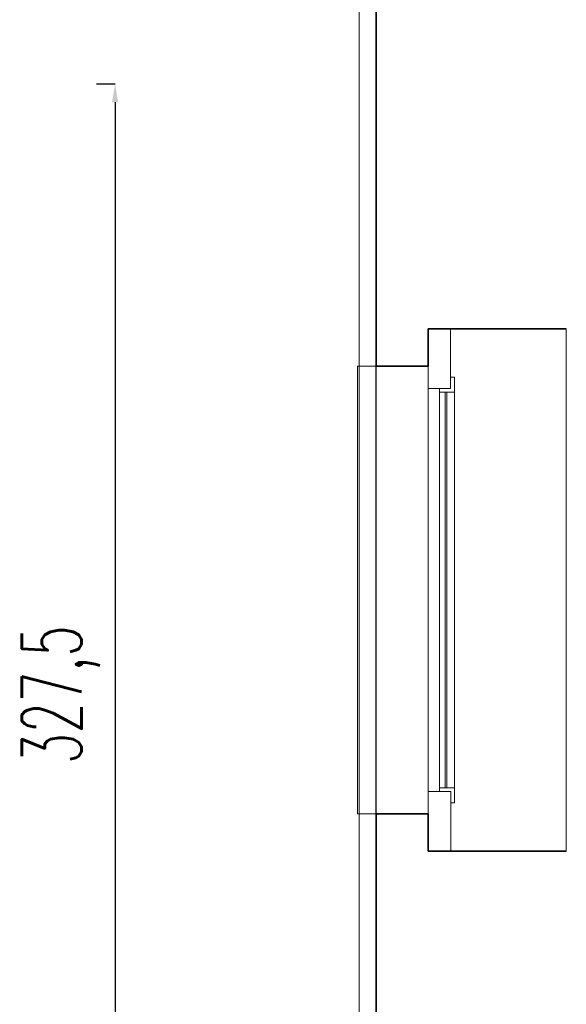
# Model space of a CAD drawing. Header units: millimetres. Extents: x 402 to 79005, y -7782 to 89952.
# Tile 183 of 256: x 26497 to 26644, y 29558 to 29822. Entities that reach past the tile are written whole.
import ezdxf

# ---------------------------------------------------------------- set-up
doc = ezdxf.new("R2010")
doc.units = ezdxf.units.MM
doc.header["$LTSCALE"] = 10
doc.linetypes.add('DASHED', pattern=[19.05, 12.7, -6.35])
doc.layers.get('0').update_dxf_attribs({"lineweight": 0})
doc.layers.get('Defpoints').update_dxf_attribs({"color": 253})
for name, color, linetype, lineweight in [('01 parter - ściany', 253, 'Continuous', 35), ('03-01_okna', 253, 'Continuous', 15), ('04-1_widok', 253, 'Continuous', 5), ('0_A_WYMIAROWANIE', 1, 'Continuous', 5), ('0_A_ŚCIANY ', 253, 'Continuous', 30)]:
    doc.layers.add(name, color=color, linetype=linetype, lineweight=lineweight)
doc.styles.add('SIMPLEXD', font='simplex.shx', dxfattribs={"width": 0.6})
doc.dimstyles.new('1-100', dxfattribs={"dimtxt": 16, "dimasz": 5, "dimexe": 0, "dimexo": 0, "dimgap": 5, "dimtad": 1, "dimdec": 1, "dimtxsty": 'SIMPLEXD', "dimcen": 5, "dimclrt": 256, "dimadec": 0, "dimazin": 0, "dimtfac": 1, "dimtdec": 0, "dimtix": 1, "dimtmove": 1, "dimatfit": 3, "dimldrblk": 'LP', "dimfxl": 0, "dimarcsym": 0})

# ---------------------------------------------------------------- blocks, each defined once
blk = doc.blocks.new('*D4049')
at = {"layer": '0_A_WYMIAROWANIE', "color": 0, "lineweight": -2}
for p, q in [((26517.71, 29805.04), (26522.71, 29805.04)), ((26522.71, 29800.04), (26522.71, 29482.5)), ((26517.71, 29477.5), (26522.71, 29477.5))]:
    blk.add_line(p, q, dxfattribs=at)
at = {"layer": '0_A_WYMIAROWANIE', "color": 0, "lineweight": 9}
for points in [[(26523.54, 29800.04), (26521.88, 29800.04), (26522.71, 29805.04)], [(26521.88, 29482.5), (26523.54, 29482.5), (26522.71, 29477.5)]]:
    blk.add_solid(points, dxfattribs=at)
at = {"layer": 'Defpoints', "color": 0, "lineweight": 9}
for p in [(26488.95, 29805.04), (26488.95, 29477.5), (26522.71, 29477.5)]:
    blk.add_point(p, dxfattribs=at)
at = {"layer": '0_A_WYMIAROWANIE', "insert": (26508.19, 29641.27), "char_height": 16, "attachment_point": 5, "rotation": 90, "style": 'SIMPLEXD'}
blk.add_mtext('327,5', dxfattribs=at)
blk = doc.blocks.new('LP')
for p, q in [((0, 1), (0, 0)), ((0, 0), (-1, 0)), ((0, -1), (0, 0)), ((0, 0), (1, 0))]:
    blk.add_line(p, q)
at = {"const_width": 0.2}
blk.add_lwpolyline([(0.707, 0.707), (-0.707, -0.707)], dxfattribs=at)

msp = doc.modelspace()

# ---------------------------------------------------------------- linework, layer by layer
at = {"color": 1, "lineweight": 0}
msp.add_lwpolyline([(25997.153, 29948.577), (25997.153, 29481.999), (26588.153, 29481.999), (26588.153, 30249.577)], dxfattribs=at)
at = {"layer": '01 parter - ściany'}
for p, q in [((26592.653, 29729.35), (26592.653, 29865.75)), ((26606.653, 29739.35), (26643.653, 29739.35)), ((26606.653, 29729.35), (26606.653, 29739.35)), ((26592.653, 29729.35), (26606.653, 29729.35)), ((26592.653, 29477.499), (26592.653, 29609.35)), ((26592.653, 29609.35), (26606.653, 29609.35)), ((26606.653, 29599.35), (26606.653, 29609.35)), ((26643.653, 29599.35), (26606.653, 29599.35))]:
    msp.add_line(p, q, dxfattribs=at)
at = {"layer": '03-01_okna', "linetype": 'Continuous', "lineweight": 0}
for p, q in [((26587.653, 29729.35), (26587.653, 29609.35)), ((26592.653, 29729.35), (26587.653, 29729.35)), ((26606.668, 29615.35), (26606.653, 29723.35)), ((26609.653, 29723.35), (26609.668, 29615.35)), ((26613.653, 29722.35), (26609.653, 29722.35)), ((26611.153, 29722.35), (26611.168, 29616.35)), ((26611.653, 29722.35), (26611.668, 29616.35)), ((26613.668, 29616.35), (26609.668, 29616.35)), ((26592.653, 29609.35), (26587.653, 29609.35))]:
    msp.add_line(p, q, dxfattribs=at)
at = {"layer": '03-01_okna', "linetype": 'DASHED'}
msp.add_line((26592.653, 29729.35), (26592.653, 29609.35), dxfattribs=at)
at = {"layer": '03-01_okna', "linetype": 'Continuous', "lineweight": 0}
for points in [[(26612.653, 29723.35), (26612.653, 29739.35), (26606.653, 29739.35), (26606.653, 29723.35)], [(26612.668, 29599.35), (26612.668, 29615.35), (26606.668, 29615.35), (26606.668, 29599.35)]]:
    msp.add_lwpolyline(points, close=True, dxfattribs=at)
msp.add_lwpolyline([(26612.653, 29726.35), (26613.653, 29726.35), (26613.668, 29612.35), (26612.668, 29612.35)], dxfattribs=at)
at = {"layer": '04-1_widok'}
msp.add_line((26643.605, 29599.319), (26643.605, 29739.351), dxfattribs=at)
at = {"layer": '0_A_ŚCIANY ', "lineweight": 30}
msp.add_lwpolyline([(26465.653, 29477.499), (26592.653, 29477.499), (26592.653, 30247.499)], dxfattribs=at)

# ---------------------------------------------------------------- dimensions: what is measured, and where the dimension line sits
at = {"layer": '0_A_WYMIAROWANIE', "color": 1}
dim = msp.add_linear_dim(base=(26522.709, 29477.499), p1=(26488.953, 29805.039), p2=(26488.953, 29477.499), angle=90, dimstyle='1-100', dxfattribs=at)
dim.commit()
dim.dimension.update_dxf_attribs({"geometry": '*D4049', "text_midpoint": (26508.185, 29641.269)})

doc.saveas('drawing.dxf')
